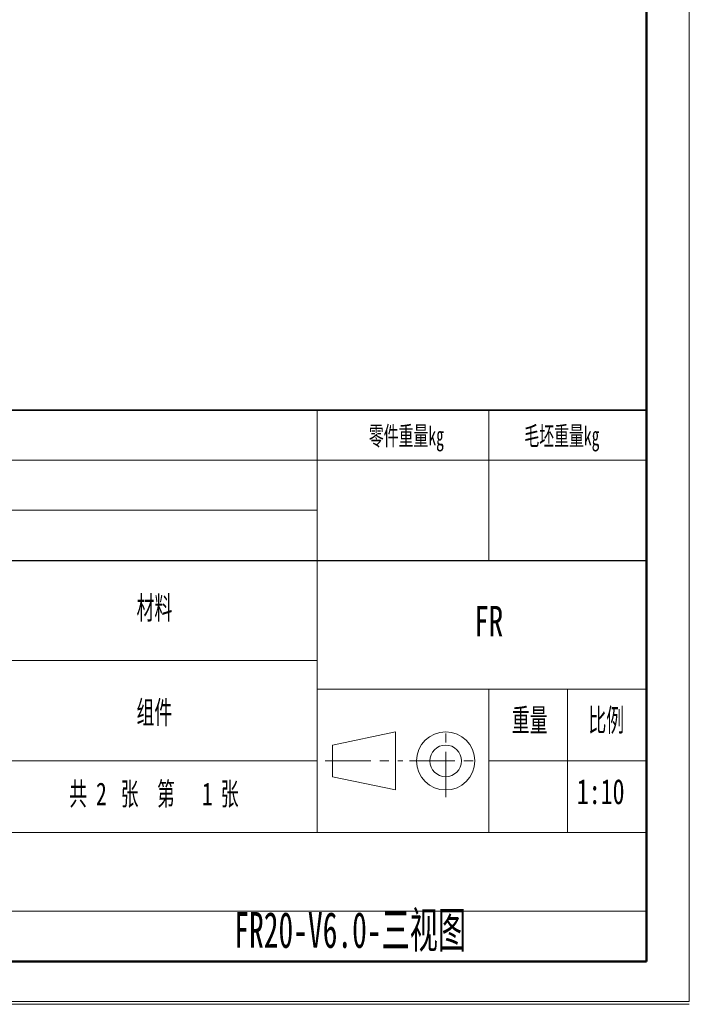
# Model space of a CAD drawing. Header units: millimetres. Extents: x 0 to 840, y -1 to 594.
# Tile 35 of 47: x 653 to 840, y -1 to 274. Entities that reach past the tile are written whole.
import ezdxf

# ---------------------------------------------------------------- set-up
doc = ezdxf.new("R2010")
doc.units = ezdxf.units.MM
doc.linetypes.add('CENTERX2', pattern=[20.32, 12.7, -2.54, 2.54, -2.54])
doc.layers.get('0').update_dxf_attribs({"lineweight": 18})
doc.layers.add('细线层', color=7, linetype='Continuous', lineweight=25)
doc.styles.add('SLDTEXTSTYLE0', font='txt', dxfattribs={"width": 0.605})
doc.styles.add('SLDTEXTSTYLE2', font='txt', dxfattribs={"width": 0.7})
doc.styles.add('SLDTEXTSTYLE3', font='txt', dxfattribs={"width": 0.6})

# ---------------------------------------------------------------- blocks, each defined once
blk = doc.blocks.new('SW_NOTE_0')
at = {"color": 0, "linetype": 'Continuous', "lineweight": 0, "attachment_point": 2}
for s, insert, char_height, width, style in [('共', (2.18, 4.09), 3.17, 5.8604, 'SLDTEXTSTYLE0'), ('2', (5.42, 4.09), 3.17, 2.4584, 'SLDTEXTSTYLE2'), ('张  第', (11.91, 4.09), 3.175, 15.6444, 'SLDTEXTSTYLE3'), ('张', (23.35, 4.09), 3.17, 5.6866, 'SLDTEXTSTYLE0'), ('1', (20.24, 4.09), 3.17, 1.8128, 'SLDTEXTSTYLE2')]:
    blk.add_mtext(s, dxfattribs=dict(at, insert=insert, char_height=char_height, width=width, style=style))
blk = doc.blocks.new('SW_NOTE_1')
at = {"color": 0, "linetype": 'Continuous', "lineweight": 0, "char_height": 2, "attachment_point": 1, "style": 'SLDTEXTSTYLE0'}
for s, insert, width in [('1-车；2-铣；3-磨；4-钻；5-镗；6-线切割；7-热处理；8-表面处理；9-铸造；10-焊接；11-放电', (0, 2.58), 171.5039), ('101-激光切；102-数控冲；103-数控折弯；104-擀弧；105-铆接；201-注塑；202-激光打印；203-挤出打印； 999-其余中文描述', (0, 0.25), 225.6425)]:
    blk.add_mtext(s, dxfattribs=dict(at, insert=insert, width=width))

msp = doc.modelspace()

# ---------------------------------------------------------------- linework, layer by layer
at = {"color": 7, "linetype": 'Continuous', "lineweight": 18}
for p, q in [((839.987, 594), (839.987, 0)), ((735.9929, 151.1857), (735.9929, 165.1857)), ((783.9929, 151.1857), (783.9929, 165.1857)), ((467.9929, 151.1857), (827.9929, 151.1857)), ((735.9929, 123.1857), (735.9929, 151.1857)), ((783.9929, 123.1857), (783.9929, 151.1857)), ((735.9929, 137.1857), (467.9929, 137.1857)), ((735.9929, 123.1857), (735.9929, 47.1857)), ((647.9929, 95.1857), (735.9929, 95.1857)), ((827.9929, 87.1857), (735.9929, 87.1857)), ((783.9929, 87.1857), (783.9929, 47.1857)), ((805.9929, 87.1857), (805.9929, 47.1857)), ((740.241, 71.6033), (757.9025, 75.3148)), ((757.9025, 75.3148), (757.9025, 59.0567)), ((740.241, 71.6033), (740.241, 62.7682)), ((735.9929, 67.1857), (467.9929, 67.1857)), ((783.9929, 67.1857), (827.9929, 67.1857)), ((740.241, 62.7682), (757.9025, 59.0567)), ((735.9929, 47.1857), (647.9929, 47.1857)), ((827.9929, 47.1857), (735.9929, 47.1857)), ((0, 0), (839.987, 0)), ((419.9929, -0.8143), (839.9929, -0.8143))]:
    msp.add_line(p, q, dxfattribs=at)
at = {"color": 7, "linetype": 'Continuous', "lineweight": 50}
for p, q in [((827.9929, 11.1857), (827.9929, 581.1857)), ((47.9929, 11.1857), (827.9929, 11.1857)), ((467.9929, 11.1857), (827.9929, 11.1857))]:
    msp.add_line(p, q, dxfattribs=at)
at = {"color": 7, "linetype": 'Continuous', "lineweight": 35}
for p, q in [((467.9929, 165.1857), (827.9929, 165.1857)), ((827.9929, 123.1857), (827.9929, 11.1857)), ((827.9929, 11.1857), (467.9929, 11.1857))]:
    msp.add_line(p, q, dxfattribs=at)
at = {"color": 7, "linetype": 'Continuous', "lineweight": 25}
msp.add_line((467.9929, 123.1857), (827.9929, 123.1857), dxfattribs=at)
at = {"color": 7, "linetype": 'CENTERX2', "lineweight": 18}
for p, q in [((771.9077, 57.0567), (771.9077, 77.3148)), ((738.241, 67.1857), (759.9025, 67.1857)), ((761.7787, 67.1857), (782.0368, 67.1857))]:
    msp.add_line(p, q, dxfattribs=at)
at = {"color": 7, "linetype": 'Continuous', "lineweight": 18}
for radius in [8.1291, 4.4176]:
    msp.add_circle((771.9077, 67.1857), radius, dxfattribs=at)
at = {"layer": '细线层', "color": 7, "lineweight": 18}
msp.add_line((647.9929, 25.1857), (827.9929, 25.1857), dxfattribs=at)

# ---------------------------------------------------------------- block references
at = {"color": 7, "linetype": 'Continuous', "lineweight": 0, "xscale": 2, "yscale": 2, "zscale": 2}
for name, p in [('SW_NOTE_1', (469.2277, 130.697)), ('SW_NOTE_0', (664.8373, 52.9664))]:
    msp.add_blockref(name, p, dxfattribs=at)

# ---------------------------------------------------------------- texts
at = {"color": 7, "linetype": 'Continuous', "lineweight": 0, "attachment_point": 2}
for s, insert, char_height, width, style in [('零件重量kg', (760.9113, 160.6203), 5.29167, 52.189432, 'SLDTEXTSTYLE0'), ('毛坯重量kg', (804.3836, 160.6203), 5.29167, 52.189432, 'SLDTEXTSTYLE0'), ('材料', (690.5019, 113.1258), 6.35, 24.484749, 'SLDTEXTSTYLE0'), ('FR', (783.9386, 110.4684), 8.46667, 16.223836, 'SLDTEXTSTYLE2'), ('组件', (690.5019, 83.9204), 6.35, 24.236425, 'SLDTEXTSTYLE0'), ('重量', (795.3929, 81.7484), 6.35, 24.385419, 'SLDTEXTSTYLE0'), ('比例', (816.7944, 81.7484), 6.35, 22.498156, 'SLDTEXTSTYLE0'), ('1:10', (815.2138, 62.1039), 7, 25.731844, 'SLDTEXTSTYLE2'), ('FR20-V6.0-三视图', (745.2096, 24.9624), 10, 228.301676, 'SLDTEXTSTYLE0')]:
    msp.add_mtext(s, dxfattribs=dict(at, insert=insert, char_height=char_height, width=width, style=style))

doc.saveas('drawing.dxf')
